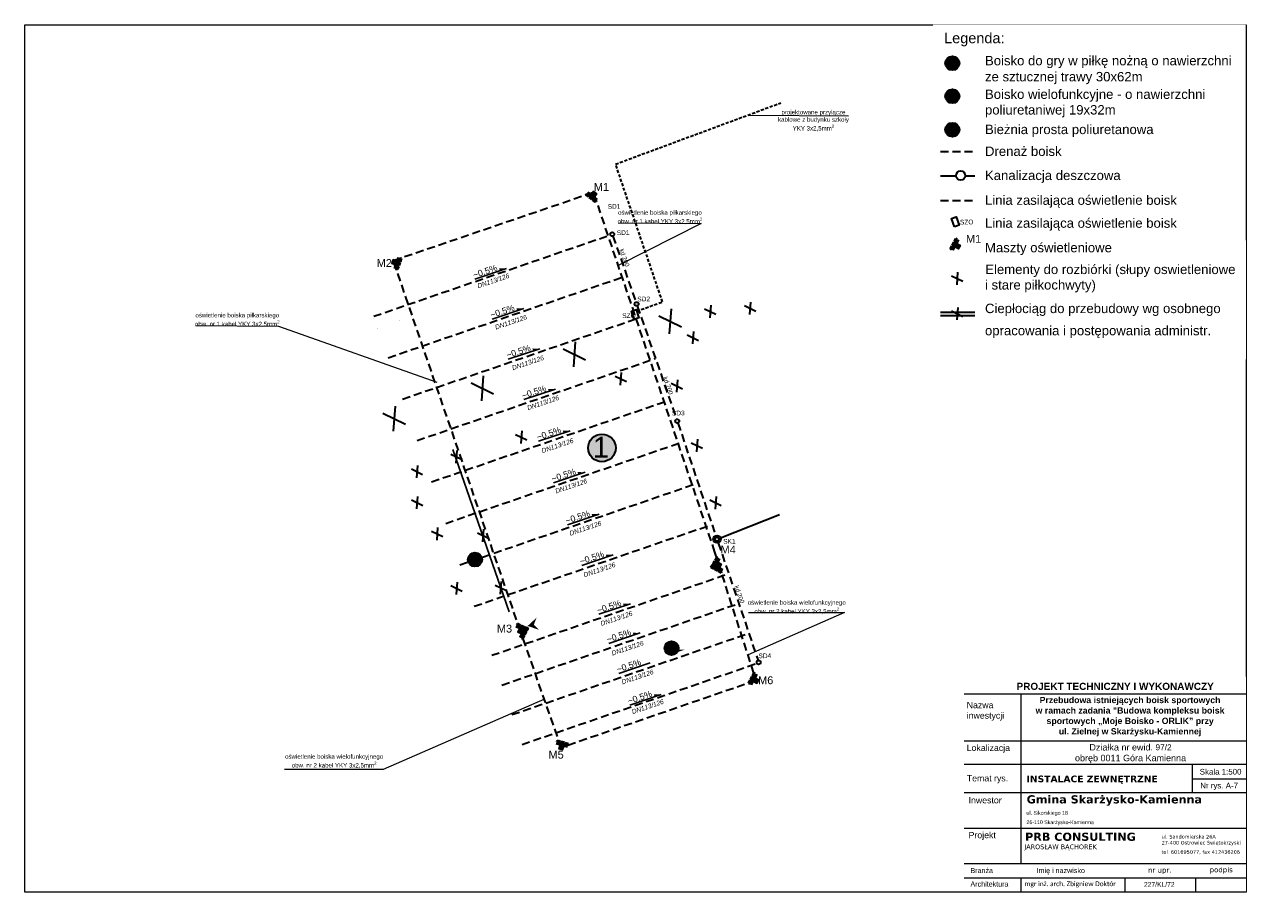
# Model space of a CAD drawing. Header units: millimetres. Extents: x 25 to 493, y -1 to 147.
# Tile 6 of 6: x 295 to 493, y 4 to 142. Entities that reach past the tile are written whole.
import ezdxf

# ---------------------------------------------------------------- set-up
doc = ezdxf.new("R2010")
doc.units = ezdxf.units.MM
for name, pattern in [('( Dashed )', [0.75, 0.5, -0.25]), ('ACAD_ISO02W100', [15, 12, -3]), ('DASHED', [19.05, 12.7, -6.35])]:
    doc.linetypes.add(name, pattern=pattern)
doc.layers.add('opisyy', color=122, linetype='Continuous', lineweight=5)
doc.layers.add('oświetlenie terenu i boisk', color=1, linetype='ACAD_ISO02W100', lineweight=40)
doc.layers.add('WYPOSAZENIE', color=8, linetype='Continuous')
doc.styles.add('Arial$001H0', font='arial.ttf')
doc.styles.add('do mapy w cm', font='verdana.TTF', dxfattribs={"height": 150})
doc.styles.add('Roman', font='romans')

# ---------------------------------------------------------------- blocks, each defined once
blk = doc.blocks.new('lampa boiska')
at = {"layer": 'oświetlenie terenu i boisk', "linetype": 'Continuous'}
h = blk.add_hatch(color=256, dxfattribs=at)
edge = h.paths.add_edge_path()
edge.add_ellipse((551257, 34237), major_axis=(15.9, 15.9), ratio=1, start_angle=45, end_angle=135)
edge.add_line((551235, 34237), (551257, 34237))
edge.add_line((551257, 34237), (551257, 34259))
h = blk.add_hatch(color=256, dxfattribs=at)
edge = h.paths.add_edge_path()
edge.add_line((551257, 34237), (551235, 34237))
edge.add_ellipse((551257, 34237), major_axis=(15.9, 15.9), ratio=1, start_angle=135, end_angle=225)
edge.add_line((551257, 34214), (551257, 34237))
h = blk.add_hatch(color=256, dxfattribs=at)
edge = h.paths.add_edge_path()
edge.add_ellipse((551257, 34237), major_axis=(15.9, 15.9), ratio=1, start_angle=-45, end_angle=45)
edge.add_line((551257, 34259), (551257, 34237))
edge.add_line((551257, 34237), (551280, 34237))
h = blk.add_hatch(color=256, dxfattribs=at)
edge = h.paths.add_edge_path()
edge.add_ellipse((551257, 34237), major_axis=(15.9, 15.9), ratio=1, start_angle=-135, end_angle=-45)
edge.add_line((551280, 34237), (551257, 34237))
edge.add_line((551257, 34237), (551257, 34214))
for p, q in [((551285, 34237), (551235, 34237)), ((551257, 34259), (551257, 34214)), ((551257, 34237), (551293, 34237)), ((551293, 34331), (551293, 34143)), ((551301, 34331), (551301, 34143)), ((551309, 34331), (551309, 34143)), ((551321, 34277), (551321, 34331)), ((551321, 34331), (551345, 34331)), ((551345, 34277), (551321, 34277)), ((551321, 34210), (551321, 34264)), ((551321, 34264), (551345, 34264)), ((551345, 34210), (551321, 34210)), ((551345, 34331), (551345, 34331)), ((551345, 34331), (551345, 34277)), ((551345, 34264), (551345, 34210)), ((551345, 34197), (551321, 34197)), ((551321, 34197), (551321, 34143)), ((551321, 34143), (551345, 34143)), ((551345, 34143), (551345, 34197))]:
    blk.add_line(p, q, dxfattribs=at)
at = {"layer": 'oświetlenie terenu i boisk', "linetype": 'Continuous', "extrusion": (0, 0, -1)}
blk.add_ellipse((551257, 34237), major_axis=(15.9, 15.9), ratio=1, start_param=2.356194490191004, end_param=8.63937979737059, dxfattribs=at)
at = {"layer": 'WYPOSAZENIE', "ltscale": 0.08}
blk.add_lwpolyline([(551290, 34204), (551290, 34269), (551225, 34269), (551225, 34204)], close=True, dxfattribs=at)
at = {"layer": 'WYPOSAZENIE', "ltscale": 0.08, "extrusion": (0, 0, -1)}
blk.add_ellipse((551257, 34237), major_axis=(17.6, 17.6), ratio=1, start_param=2.356194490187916, end_param=8.639379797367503, dxfattribs=at)

msp = doc.modelspace()

# ---------------------------------------------------------------- hatches: boundary and pattern name
for points in [[(371.958, 103.34), (370.771, 103.373), (370.898, 102.989)], [(374.72, 96.957), (373.533, 96.99), (373.66, 96.606)], [(377.282, 90.541), (376.095, 90.575), (376.222, 90.19)], [(379.777, 84.088), (378.59, 84.121), (378.717, 83.736)], [(382.126, 77.449), (380.939, 77.482), (381.066, 77.098)], [(384.492, 70.808), (383.305, 70.841), (383.433, 70.456)], [(386.74, 64.117), (385.553, 64.15), (385.68, 63.765)], [(389.005, 57.617), (387.818, 57.65), (387.946, 57.265)], [(391.752, 49.809), (390.564, 49.842), (390.692, 49.457)], [(393.321, 45.154), (392.133, 45.187), (392.261, 44.803)], [(400.396, 42.482), (399.209, 42.515), (399.337, 42.13)], [(396.66, 35.324), (395.473, 35.357), (395.601, 34.973)]]:
    msp.add_hatch(color=5).paths.add_polyline_path(points)
at = {"linetype": 'Continuous', "lineweight": 9, "ltscale": 10, "transparency": 33554687}
h = msp.add_hatch(color=92, dxfattribs=at)
h.dxf.hatch_style = 1
h.set_gradient(color1=(255, 255, 0), color2=(255, 252, 47), centered=1, one_color=1, tint=0.594094, name='SPHERICAL')
edge = h.paths.add_edge_path()
edge.add_arc((387.195, 74.694), 2.197, 0, 360)
h = msp.add_hatch(color=92, dxfattribs=at)
h.dxf.hatch_style = 1
h.set_gradient(color1=(255, 255, 0), color2=(255, 252, 47), centered=1, one_color=1, tint=0.594094, name='SPHERICAL')
edge = h.paths.add_edge_path()
edge.add_arc((366.928, 56.863), 1.123, 0, 360)
at = {"lineweight": 9, "transparency": 33554687}
h = msp.add_hatch(color=250, dxfattribs=at)
h.dxf.hatch_style = 1
h.set_gradient(color1=(255, 0, 255), color2=(250, 0, 241), centered=1, one_color=1, tint=0.492993, name='HEMISPHERICAL')
h.paths.add_polyline_path([(376.765, 47.599), (375.331, 46.273), (377.18, 45.643), (376.326, 46.484)])
at = {"linetype": 'Continuous', "lineweight": 9, "ltscale": 10, "transparency": 33554687}
h = msp.add_hatch(color=92, dxfattribs=at)
h.dxf.hatch_style = 1
h.set_gradient(color1=(255, 255, 0), color2=(255, 252, 47), centered=1, one_color=1, tint=0.594094, name='SPHERICAL')
edge = h.paths.add_edge_path()
edge.add_arc((398.314, 42.728), 1.123, 0, 360)

# ---------------------------------------------------------------- linework, layer by layer
at = {"color": 1, "linetype": 'Continuous', "lineweight": 9, "ltscale": 10}
msp.add_line((410.751, 127.85), (426.564, 127.706), dxfattribs=at)
at = {"color": 5}
for p, q in [((371.958, 103.34), (366.92, 101.662)), ((374.72, 96.957), (369.683, 95.279)), ((377.282, 90.541), (372.245, 88.864)), ((379.777, 84.088), (374.74, 82.41)), ((382.126, 77.449), (377.088, 75.771)), ((384.492, 70.808), (379.455, 69.13)), ((386.74, 64.117), (381.703, 62.439)), ((389.005, 57.617), (383.968, 55.939)), ((391.752, 49.809), (386.714, 48.131)), ((393.321, 45.154), (388.283, 43.476)), ((394.903, 40.374), (389.866, 38.696)), ((396.66, 35.324), (391.623, 33.646))]:
    msp.add_line(p, q, dxfattribs=at)
at = {"color": 250, "ltscale": 10}
msp.add_line((353.419, 102.812), (353.421, 102.813), dxfattribs=at)
at = {"color": 1, "lineweight": 30}
for p, q in [((398.229, 96.909), (397.934, 92.914)), ((403.59, 96.908), (405.39, 96.029)), ((404.564, 97.467), (404.416, 95.47)), ((409.945, 97.428), (411.744, 96.549)), ((410.918, 97.987), (410.771, 95.99)), ((396.281, 95.79), (399.881, 94.032)), ((401.801, 93.294), (401.653, 91.297)), ((382.935, 91.618), (382.64, 87.623)), ((400.827, 92.735), (402.627, 91.856)), ((380.987, 90.5), (384.587, 88.742)), ((366.3, 85.107), (369.9, 83.349)), ((368.248, 86.226), (367.953, 82.23)), ((389.297, 86.165), (391.097, 85.286)), ((390.271, 86.725), (390.123, 84.727)), ((398.265, 85.032), (400.065, 84.153)), ((399.239, 85.591), (399.091, 83.594)), ((354.165, 81.36), (353.87, 77.365)), ((352.218, 80.241), (355.818, 78.483)), ((374.382, 77.406), (374.235, 75.409)), ((373.409, 76.847), (375.208, 75.968)), ((401.465, 75.521), (403.265, 74.642)), ((402.438, 76.08), (402.291, 74.083)), ((363.054, 73.725), (364.854, 72.846)), ((364.028, 74.285), (363.88, 72.287)), ((356.766, 71.356), (358.566, 70.477)), ((357.74, 71.916), (357.592, 69.918)), ((356.783, 66.389), (358.583, 65.51)), ((357.757, 66.948), (357.609, 64.951)), ((404.447, 66.384), (406.247, 65.505)), ((405.421, 66.943), (405.273, 64.945)), ((359.992, 61.426), (361.792, 60.547)), ((360.966, 61.986), (360.818, 59.988)), ((368.283, 61.711), (368.135, 59.713)), ((367.309, 61.151), (369.109, 60.272)), ((363.093, 52.711), (364.893, 51.832)), ((364.067, 53.271), (363.919, 51.273)), ((370.145, 52.79), (371.945, 51.911)), ((371.119, 53.349), (370.971, 51.351))]:
    msp.add_line(p, q, dxfattribs=at)
at = {"color": 7}
for p, q in [((354.829, 95.041, 0.07), (354.83, 95.041, 0.07)), ((354.846, 94.994, 0.07), (354.846, 94.994, 0.07)), ((351.373, 93.84, 0.07), (351.373, 93.84, 0.07)), ((351.389, 93.792, 0.07), (351.389, 93.792, 0.07))]:
    msp.add_line(p, q, dxfattribs=at)
msp.add_line((372.393, 48.525), (363.384, 74.446))
at = {"lineweight": 9}
msp.add_lwpolyline([(295.046, 142.258), (490.046, 142.258), (490.046, 3.758), (295.046, 3.758)], close=True, dxfattribs=at)
at = {"color": 1, "linetype": '( Dashed )', "lineweight": 30}
msp.add_lwpolyline([(392.741, 96.518), (396.868, 98.03), (389.367, 120.014), (415.766, 129.791)], dxfattribs=at)
at = {"color": 1, "linetype": 'DASHED', "lineweight": 30, "ltscale": 0.1, "elevation": 10.14}
msp.add_lwpolyline([(374.18, 45.459), (353.886, 104.62), (385.679, 115.463), (385.91, 115.215), (405.181, 58.063), (411.783, 37.544), (380.717, 26.845), (374.18, 45.459)], dxfattribs=at)
at = {"color": 1, "linetype": 'Continuous', "lineweight": 9, "ltscale": 10}
for points in [[(389.796, 110.644), (403.013, 110.554), (389.91, 103.902)], [(322.317, 94.251), (335.535, 94.162), (360.843, 85.18)], [(410.581, 48.427), (425.902, 48.427), (410.547, 41.685)], [(336.54, 23.387), (352.338, 23.394), (378.084, 34.659)]]:
    msp.add_lwpolyline(points, dxfattribs=at)
at = {"color": 5, "linetype": 'DASHED', "lineweight": 30, "ltscale": 0.1}
for points in [[(350.771, 95.715), (388.548, 108.708)], [(353.073, 89.105), (390.85, 102.098)], [(355.375, 82.494), (393.151, 95.487)], [(357.687, 75.887), (395.737, 88.974)], [(359.993, 69.277), (397.769, 82.27)], [(362.26, 62.655), (400.037, 75.648)], [(364.528, 56.033), (402.305, 69.025)], [(366.796, 49.41), (404.573, 62.403)], [(369.61, 41.588), (407.424, 54.617)], [(371.222, 36.835), (409.034, 49.869)], [(372.833, 32.11), (410.654, 45.116)], [(374.445, 27.352), (411.943, 40.3)]]:
    msp.add_lwpolyline(points, dxfattribs=at)
at = {"color": 30, "linetype": 'DASHED', "lineweight": 30, "ltscale": 0.1}
for points in [[(388.945, 108.522), (392.616, 97.978)], [(392.834, 97.369), (399.098, 79.28)], [(399.32, 78.683), (405.335, 60.739)], [(405.765, 59.542), (412.117, 40.755)]]:
    msp.add_lwpolyline(points, dxfattribs=at)
at = {"color": 1, "linetype": 'Continuous', "lineweight": 30, "ltscale": 10}
msp.add_lwpolyline([(392.357, 95.214), (391.897, 96.513), (392.635, 96.775), (393.096, 95.476)], close=True, dxfattribs=at)
at = {"color": 30, "lineweight": 30, "ltscale": 10}
msp.add_lwpolyline([(406.13, 60.351), (415.549, 64.083)], dxfattribs=at)
for centre, radius in [((388.841, 108.82), 0.315), ((392.723, 97.679), 0.315), ((399.21, 78.981), 0.315), ((405.567, 60.129), 0.605), ((405.567, 60.129), 0.315), ((412.217, 40.458), 0.315)]:
    msp.add_circle(centre, radius, dxfattribs=at)
at = {"lineweight": 30}
for centre, radius in [((387.195, 74.694), 2.197), ((366.928, 56.863), 1.123), ((398.314, 42.728), 1.123)]:
    msp.add_circle(centre, radius, dxfattribs=at)

# ---------------------------------------------------------------- block references
at = {"layer": 'opisyy', "yscale": 0.01000022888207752, "zscale": 0.01}
for p, xscale, rotation in [((3509.83, 4669.42, 10.14), 0.009998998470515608, 231.9979369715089), ((-4950.173, 1642.094, 10.14), 0.00999899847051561, 340.2783172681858), ((2728.489, 5066.466, 10.14), 0.009998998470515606, 241.5749481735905), ((5406.446, -2287.819, 10.14), 0.009998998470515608, 151.332935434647), ((-1607.398, -5109.437, 10.14), 0.009998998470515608, 65.41855221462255), ((-4780.716, 2027.037, 10.14), 0.009998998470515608, 335.4185522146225), ((5412.405, -2306.277, 10.14), 0.009998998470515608, 151.332935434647), ((-901.36, -5344.88, 10.14), 0.00999899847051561, 73.02230461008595)]:
    msp.add_blockref('lampa boiska', p, dxfattribs=dict(at, xscale=xscale, rotation=rotation))

# ---------------------------------------------------------------- texts
at = {"color": 7, "style": 'Arial$001H0'}
for s, height, p in [('1', 3.326, (385.738, 73.143)), ('3', 1.7, (366.288, 56.085)), ('2', 1.7, (397.675, 41.951))]:
    msp.add_text(s, height=height, dxfattribs=at).set_placement(p)
at = {"color": 5, "linetype": 'Continuous', "lineweight": 50, "ltscale": 10, "insert": (414.571, 128.647), "char_height": 0.7, "width": 12.78859, "attachment_point": 1, "style": 'Roman'}
msp.add_mtext('\\A1;\\pxqc;{\\fArial|b0|i0|c238|p34;\\C1;projektowane przyłącze kablowe z budynku szkoły YKY 3x2,5mm{\\H0.7x;\\S2^ ;}}', dxfattribs=at)
at = {"color": 1, "linetype": 'Continuous', "lineweight": 9, "ltscale": 10, "char_height": 1.25, "width": 3.01239, "attachment_point": 1, "style": 'Roman'}
for s, insert in [('{\\fArial|b0|i0|c238|p34;M1}', (385.907, 116.99)), ('{\\fArial|b0|i0|c238|p34;M2}', (351.234, 104.846)), ('{\\fArial|b0|i0|c238|p34;M4}', (406.14, 59.093)), ('{\\fArial|b0|i0|c238|p34;M3}', (370.428, 46.47)), ('{\\fArial|b0|i0|c238|p34;M6}', (412.129, 38.225)), ('{\\fArial|b0|i0|c238|p34;M5}', (378.668, 26.346))]:
    msp.add_mtext(s, dxfattribs=dict(at, insert=insert))
at = {"color": 30, "linetype": 'Continuous', "lineweight": 50, "ltscale": 10, "attachment_point": 1, "style": 'Roman'}
for s, insert, char_height, width, rotation in [('{\\fArial|b0|i0|c238|p34;SD1}', (388.102, 113.615), 0.75, 2.36237, 0.86716), ('{\\fArial|b0|i0|c238|p34;SD1}', (389.556, 109.428), 0.75, 2.36237, 0.86716), ('{\\fArial|b0|i0|c238|p34;kd 200}', (390.652, 106.564), 0.7, 3.00716, 289.45894), ('{\\fArial|b0|i0|c238|p34;SD2}', (392.836, 98.836), 0.75, 2.36237, 0.86716), ('{\\fArial|b0|i0|c238|p34;SD2}', (392.836, 98.836), 0.75, 2.36237, 0.86716), ('{\\fArial|b0|i0|c238|p34;\\C1;SZO}', (390.421, 96.18), 0.75, 2.36237, 0.86716), ('{\\fArial|b0|i0|c238|p34;SD3}', (398.365, 80.622), 0.75, 2.36237, 0.86716), ('{\\fArial|b0|i0|c238|p34;SK1}', (406.551, 60.148), 0.75, 2.36237, 0.86716), ('{\\fArial|b0|i0|c238|p34;SK1}', (406.551, 60.148), 0.75, 2.36237, 0.86716), ('{\\fArial|b0|i0|c238|p34;kd 200}', (409.005, 52.811), 0.7, 3.00716, 289.45894), ('{\\fArial|b0|i0|c238|p34;SD4}', (412.175, 41.866), 0.75, 2.36237, 0.86716), ('{\\fArial|b0|i0|c238|p34;SD4}', (412.175, 41.866), 0.75, 2.36237, 0.86716)]:
    msp.add_mtext(s, dxfattribs=dict(at, insert=insert, char_height=char_height, width=width, rotation=rotation))
at = {"color": 5, "linetype": 'Continuous', "lineweight": 50, "ltscale": 10, "char_height": 0.7, "attachment_point": 1, "style": 'Roman'}
for s, insert, width, rotation in [('\\A1;\\pxqc;{\\fArial|b0|i0|c238|p34;\\C1;oświetlenie boiska piłkarskiego \\Pobw. nr 1 kabel YKY 3x2,5mm{\\H0.7x;\\S2^ ;}}', (386.933, 112.632), 19.03988, 359.99477), ('{\\fArial|b0|i0|c238|p34;\\C30;kd 200}', (390.652, 106.564), 3.00716, 289.45894), ('\\A1;\\pxqc;{\\fArial|b0|i0|c238|p34;\\C1;oświetlenie boiska piłkarskiego \\Pobw. nr 1 kabel YKY 3x2,5mm{\\H0.7x;\\S2^ ;}}', (319.455, 96.239), 19.03988, 359.99477), ('{\\fArial|b0|i0|c238|p34;\\C30;kd 200}', (397.608, 86.148), 3.00716, 289.45894), ('\\A1;\\pxqc;{\\fArial|b0|i0|c238|p34;\\C1;oświetlenie boiska wielofunkcyjnego \\Pobw. nr 2 kabel YKY 3x2,5mm{\\H0.7x;\\S2^ ;}}', (408.776, 50.374), 19.03988, 359.99477), ('\\A1;\\pxqc;{\\fArial|b0|i0|c238|p34;\\C1;oświetlenie boiska wielofunkcyjnego \\Pobw. nr 2 kabel YKY 3x2,5mm{\\H0.7x;\\S2^ ;}}', (334.916, 25.779), 19.03988, 359.99477)]:
    msp.add_mtext(s, dxfattribs=dict(at, insert=insert, width=width, rotation=rotation))
at = {"color": 1, "linetype": 'Continuous', "lineweight": 9, "ltscale": 10, "width": 5.94486, "attachment_point": 1, "rotation": 18.64543, "style": 'Roman'}
for s, insert, char_height in [('{\\fArial|b0|i0|c238|p0;\\C5;~\\fArial|b0|i0|c238|p34;0.5\\fArial|b0|i0|c238|p0;%}', (366.48, 102.723), 1), ('{\\fArial|b0|i1|c238|p0;\\C5;DN113/126}', (367.22, 100.897), 0.75), ('{\\fArial|b0|i0|c238|p0;\\C5;~\\fArial|b0|i0|c238|p34;0.5\\fArial|b0|i0|c238|p0;%}', (369.242, 96.34), 1), ('{\\fArial|b0|i1|c238|p0;\\C5;DN113/126}', (370.029, 94.288), 0.75), ('{\\fArial|b0|i0|c238|p0;\\C5;~\\fArial|b0|i0|c238|p34;0.5\\fArial|b0|i0|c238|p0;%}', (371.804, 89.924), 1), ('{\\fArial|b0|i1|c238|p0;\\C5;DN113/126}', (372.74, 87.804), 0.75), ('{\\fArial|b0|i0|c238|p0;\\C5;~\\fArial|b0|i0|c238|p34;0.5\\fArial|b0|i0|c238|p0;%}', (374.299, 83.471), 1), ('{\\fArial|b0|i1|c238|p0;\\C5;DN113/126}', (375.156, 81.421), 0.75), ('{\\fArial|b0|i0|c238|p0;\\C5;~\\fArial|b0|i0|c238|p34;0.5\\fArial|b0|i0|c238|p0;%}', (376.648, 76.832), 1), ('{\\fArial|b0|i1|c238|p0;\\C5;DN113/126}', (377.465, 74.575), 0.75), ('{\\fArial|b0|i0|c238|p0;\\C5;~\\fArial|b0|i0|c238|p34;0.5\\fArial|b0|i0|c238|p0;%}', (379.014, 70.191), 1), ('{\\fArial|b0|i1|c238|p0;\\C5;DN113/126}', (379.643, 68.128), 0.75), ('{\\fArial|b0|i0|c238|p0;\\C5;~\\fArial|b0|i0|c238|p34;0.5\\fArial|b0|i0|c238|p0;%}', (381.262, 63.5), 1), ('{\\fArial|b0|i1|c238|p0;\\C5;DN113/126}', (381.921, 61.381), 0.75), ('{\\fArial|b0|i0|c238|p0;\\C5;~\\fArial|b0|i0|c238|p34;0.5\\fArial|b0|i0|c238|p0;%}', (383.527, 57), 1), ('{\\fArial|b0|i1|c238|p0;\\C5;DN113/126}', (384.17, 54.757), 0.75), ('{\\fArial|b0|i0|c238|p0;\\C5;~\\fArial|b0|i0|c238|p34;0.5\\fArial|b0|i0|c238|p0;%}', (386.274, 49.192), 1), ('{\\fArial|b0|i1|c238|p0;\\C5;DN113/126}', (386.882, 46.984), 0.75), ('{\\fArial|b0|i0|c238|p0;\\C5;~\\fArial|b0|i0|c238|p34;0.5\\fArial|b0|i0|c238|p0;%}', (387.843, 44.537), 1), ('{\\fArial|b0|i1|c238|p0;\\C5;DN113/126}', (388.657, 42.238), 0.75), ('{\\fArial|b0|i0|c238|p0;\\C5;~\\fArial|b0|i0|c238|p34;0.5\\fArial|b0|i0|c238|p0;%}', (389.425, 39.757), 1), ('{\\fArial|b0|i1|c238|p0;\\C5;DN113/126}', (390.245, 37.649), 0.75), ('{\\fArial|b0|i0|c238|p0;\\C5;~\\fArial|b0|i0|c238|p34;0.5\\fArial|b0|i0|c238|p0;%}', (391.182, 34.707), 1), ('{\\fArial|b0|i1|c238|p0;\\C5;DN113/126}', (391.871, 32.902), 0.75)]:
    msp.add_mtext(s, dxfattribs=dict(at, insert=insert, char_height=char_height))

# ---------------------------------------------------------------- next in the draw order: wipeouts: each hides what was drawn before it
at = {"color": 250, "lineweight": 9}
for points in [[(440.046, 142.258), (490.046, 142.258), (490.046, 88.85), (440.046, 88.85)], [(445.046, 38.167), (490.046, 38.167), (490.046, 3.758), (445.046, 3.758)]]:
    msp.add_wipeout(points, dxfattribs=at)

# ---------------------------------------------------------------- next in the draw order: hatches: boundary and pattern name
at = {"linetype": 'Continuous', "lineweight": 9, "ltscale": 10, "transparency": 33554687}
h = msp.add_hatch(color=92, dxfattribs=at)
h.dxf.hatch_style = 1
h.set_gradient(color1=(255, 255, 0), color2=(255, 252, 47), centered=1, one_color=1, tint=0.594094, name='SPHERICAL')
edge = h.paths.add_edge_path()
edge.add_arc((443.141, 136.116), 1.123, 0, 360)
h = msp.add_hatch(color=92, dxfattribs=at)
h.dxf.hatch_style = 1
h.set_gradient(color1=(255, 255, 0), color2=(255, 252, 47), centered=1, one_color=1, tint=0.594094, name='SPHERICAL')
edge = h.paths.add_edge_path()
edge.add_arc((443.141, 130.846), 1.123, 0, 360)
h = msp.add_hatch(color=92, dxfattribs=at)
h.dxf.hatch_style = 1
h.set_gradient(color1=(255, 255, 0), color2=(255, 252, 47), centered=1, one_color=1, tint=0.594094, name='SPHERICAL')
edge = h.paths.add_edge_path()
edge.add_arc((443.141, 125.504), 1.123, 0, 360)

# ---------------------------------------------------------------- next in the draw order: linework, layer by layer
at = {"color": 7, "lineweight": 9}
for p in [(490.046, 142.235), (490.046, 139.976), (490.046, 139.976)]:
    msp.add_line(p, (490.046, 107.85), dxfattribs=at)
at = {"color": 5, "linetype": 'DASHED', "lineweight": 30, "ltscale": 0.1}
msp.add_line((441.263, 122.007), (446.756, 122.007), dxfattribs=at)
at = {"color": 15, "linetype": 'Continuous', "lineweight": 25, "true_color": 0x954a4a}
msp.add_line((441.896, 121.694), (441.896, 121.694), dxfattribs=at)
at = {"color": 30, "lineweight": 30, "ltscale": 0.1}
for p, q in [((441.263, 118.159), (443.724, 118.159)), ((445.198, 118.159), (446.756, 118.159))]:
    msp.add_line(p, q, dxfattribs=at)
at = {"color": 1, "linetype": 'DASHED', "lineweight": 30, "ltscale": 0.1}
msp.add_line((441.263, 114.204), (446.756, 114.204), dxfattribs=at)
at = {"color": 1, "lineweight": 30}
for p, q in [((443.009, 102.174), (444.809, 101.295)), ((443.983, 102.733), (443.835, 100.735)), ((443.99, 97.136), (443.842, 95.138)), ((443.016, 96.577), (444.816, 95.698))]:
    msp.add_line(p, q, dxfattribs=at)
at = {"color": 6, "linetype": 'Continuous', "lineweight": 30, "ltscale": 0.1}
for p, q in [((441.263, 96.392), (446.756, 96.392)), ((441.263, 95.843), (446.756, 95.843))]:
    msp.add_line(p, q, dxfattribs=at)
at = {"color": 1, "linetype": 'Continuous', "lineweight": 30, "ltscale": 10}
msp.add_lwpolyline([(443.466, 110.007), (443.005, 111.307), (443.744, 111.568), (444.204, 110.269)], close=True, dxfattribs=at)
at = {"lineweight": 30}
for centre in [(443.141, 136.116), (443.141, 130.846), (443.141, 125.504)]:
    msp.add_circle(centre, 1.123, dxfattribs=at)
at = {"color": 30, "lineweight": 30, "ltscale": 10}
msp.add_circle((444.461, 118.179), 0.737, dxfattribs=at)

# ---------------------------------------------------------------- next in the draw order: block references
at = {"layer": 'opisyy', "xscale": 0.009998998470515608, "yscale": 0.01000022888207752, "zscale": 0.01, "rotation": 151.332935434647}
msp.add_blockref('lampa boiska', (5444.612, -2236.91, 10.14), dxfattribs=at)

# ---------------------------------------------------------------- next in the draw order: texts
at = {"color": 7, "style": 'Arial$001H0'}
for s, height, p in [('Legenda:', 1.6565, (441.823, 139.315)), ('1', 1.7, (442.502, 135.316)), ('Boisko do gry w piłkę nożną o nawierzchni', 1.50021, (448.352, 135.784)), ('ze sztucznej trawy 30x62m ', 1.50021, (448.352, 133.222)), ('2', 1.7, (442.502, 130.079)), ('Boisko wielofunkcyjne - o nawierzchni', 1.50046, (448.352, 130.421)), ('poliuretaniwej 19x32m', 1.50046, (448.352, 127.929)), ('Bieżnia prosta poliuretanowa', 1.50046, (448.352, 124.801)), ('3', 1.7, (442.502, 124.727)), ('Drenaż boisk  ', 1.50018, (448.352, 121.313)), ('Kanalizacja deszczowa  ', 1.50018, (448.352, 117.465)), ('Linia zasilająca oświetlenie boisk  ', 1.50018, (448.352, 113.51)), ('Linia zasilająca oświetlenie boisk  ', 1.50018, (448.352, 109.849)), ('Maszty oświetleniowe  ', 1.50018, (448.352, 105.932)), ('Elementy do rozbiórki (słupy oswietleniowe ', 1.50018, (448.394, 102.454)), ('i stare piłkochwyty) ', 1.50018, (448.352, 99.982)), ('Ciepłociąg do przebudowy wg osobnego ', 1.50018, (448.352, 96.222)), ('opracowania i postępowania administr.', 1.50018, (448.352, 92.682))]:
    msp.add_text(s, height=height, dxfattribs=at).set_placement(p)
at = {"color": 30, "linetype": 'Continuous', "lineweight": 50, "ltscale": 10, "insert": (444.349, 111.119), "char_height": 0.75, "width": 2.36237, "attachment_point": 1, "rotation": 0.86716, "style": 'Roman'}
msp.add_mtext('{\\fArial|b0|i0|c238|p34;\\C1;SZO}', dxfattribs=at)
at = {"color": 1, "linetype": 'Continuous', "lineweight": 9, "ltscale": 10, "insert": (445.319, 108.708), "char_height": 1.25, "width": 3.01239, "attachment_point": 1, "style": 'Roman'}
msp.add_mtext('{\\fArial|b0|i0|c238|p34;M1}', dxfattribs=at)

# ---------------------------------------------------------------- next in the draw order: wipeouts: each hides what was drawn before it
at = {"color": 250, "lineweight": 9}
msp.add_wipeout([(445.046, 38.167), (490.046, 38.167), (490.046, 3.758), (445.046, 3.758)], dxfattribs=at)

# ---------------------------------------------------------------- next in the draw order: wipeouts: each hides what was drawn before it
msp.add_wipeout([(445.046, 38.167), (490.046, 38.167), (490.046, 3.758), (445.046, 3.758)], dxfattribs=at)

# ---------------------------------------------------------------- next in the draw order: linework, layer by layer
at = {"color": 7, "lineweight": 9}
for p, q in [((490.046, 35.404), (445.046, 35.404)), ((454.086, 35.404), (454.086, 8.278)), ((490.046, 27.853), (445.046, 27.853)), ((490.046, 24.133), (445.046, 24.133)), ((490.046, 24.133), (445.046, 24.133)), ((490.046, 24.133), (445.046, 24.133)), ((490.046, 24.133), (445.046, 24.133)), ((454.086, 24.133), (454.086, 12.798)), ((481.474, 19.613), (481.474, 24.133)), ((481.474, 21.873), (490.046, 21.873)), ((490.046, 19.613), (445.046, 19.613)), ((490.046, 19.613), (445.046, 19.613)), ((490.046, 13.92), (445.046, 13.92)), ((490.046, 8.278), (445.046, 8.278)), ((490.046, 8.278), (445.046, 8.278)), ((490.046, 6.018), (445.046, 6.018)), ((490.046, 6.018), (445.046, 6.018)), ((490.046, 6.018), (445.046, 6.018)), ((490.046, 6.018), (445.046, 6.018)), ((454.101, 6.018), (454.101, 3.758)), ((470.703, 6.018), (470.703, 3.758)), ((481.968, 6.018), (481.968, 3.758)), ((490.046, 3.758), (445.046, 3.758)), ((490.046, 3.758), (445.046, 3.758)), ((490.046, 3.758), (445.046, 3.758))]:
    msp.add_line(p, q, dxfattribs=at)

# ---------------------------------------------------------------- next in the draw order: texts
at = {"color": 7, "lineweight": 9, "attachment_point": 1, "style": 'do mapy w cm'}
for s, insert, char_height, width in [('{\\fArial|b1|i0|c238|p34;      PROJEKT TECHNICZNY I WYKONAWCZY}', (450.731, 37.201), 1.14, 35.05668), ('{\\fArial|b0|i0|c0|p34;Nazwa inwestycji}', (445.433, 34.138), 1, 8.50864), ('\\pxi-0.025144,l0.025144,qc,t0.025144;{\\fArial|b1|i0|c238|p34;\\C256;Przebudowa istniejących boisk sportowych \\Pw ramach zadania "Budowa kompleksu boisk sportowych „Moje Boisko - ORLIK” przy \\Pul. Zielnej w Skarżysku-Kamiennej }', (453.604, 34.95), 1, 35.8164), ('{\\fArial|b0|i0|c0|p34;Lokalizacja}', (445.433, 27.31), 1, 41.1389), ('\\A1;\\pxqc;{\\fArial|b0|i0|c238|p34;\\H1.0833x;Działka nr ewid. \\H0.923105x;97/2\\P\\H1.083159x;obręb 0011 Góra Kamienna\\P\\pi12.794,l0,q*;\\H0.92323x; }', (456.883, 27.418), 0.95, 29.41213), ('{\\fArial|b0|i0|c0|p34;Temat rys.}', (445.451, 22.455), 1, 41.1389), ('{\\fVerdana|b1|i0|c238|p34;\\H0.937324x;INSTALACE ZEWNĘTRZNE}', (454.979, 22.387), 1.14, 22.615), ('{\\fArial|b0|i0|c0|p34;\\C0;Skala 1:\\fArial|b0|i0|c238|p34;500}', (482.636, 23.452), 0.904, 7.02965), ('{\\fArial|b0|i0|c0|p34;\\C0;Nr rys. \\fArial|b0|i0|c238|p34;A-7}', (482.719, 21.243), 0.904, 8.64536), ('{\\fArial|b0|i0|c0|p34;Inwestor}', (445.737, 18.948), 1, 41.1389), ('\\pxi0.070106;{\\fVerdana|b1|i0|c238|p34;\\C256;Gmina Skarżysko-Kamienna}', (454.912, 19.239), 1.3, 36.22675), ('\\pxsm1.5;{\\fArial|b0|i0|c238|p32;\\H1.041667x;\\C256;ul. Sikorskiego 18\\P26-110 Skarżysko-Kamienna}', (454.97, 16.729), 0.576, 13.47894), ('{\\fArial|b0|i0|c0|p34;Projekt}', (445.737, 13.383), 1, 41.1389), ('{\\fVerdana|b1|i0|c238|p34;PRB CONSULTING}', (454.748, 13.266), 1.3, 34.64554), ('ul. Sandomierska 26A\\P27-400 Ostrowiec Świętokrzyski\\P^I ', (476.551, 12.913), 0.576, 13.47894), ('JAROSŁAW BĄCHOREK', (454.632, 11.383), 0.75, 18.24337), ('tel. 601695077, fax 412436206', (476.514, 10.468), 0.576, 13.47894), ('{\\fArial|b0|i0|c238|p34;Branża}', (446.033, 7.631), 0.8136, 7.69132), ('{\\fArial|b0|i0|c238|p34;Imię i nazwisko}', (456.599, 7.631), 0.8136, 13.49518), ('nr upr.', (474.385, 7.706), 0.8136, 6.85846), ('podpis', (484.217, 7.759), 0.8136, 4.70061), ('{\\fArial|b0|i0|c238|p34;Architektura}', (446.033, 5.473), 0.8136, 10.66766), ('{\\fCalibri|b0|i0|c238|p34;\\C0;mgr inż. arch. Zbigniew Doktór }', (454.661, 5.48), 0.75333, 15.21879), ('{\\fArial|b0|i0|c238|p34;227/KL/72}', (473.73, 5.389), 0.7684, 13.63009)]:
    msp.add_mtext(s, dxfattribs=dict(at, insert=insert, char_height=char_height, width=width))

doc.saveas('drawing.dxf')
